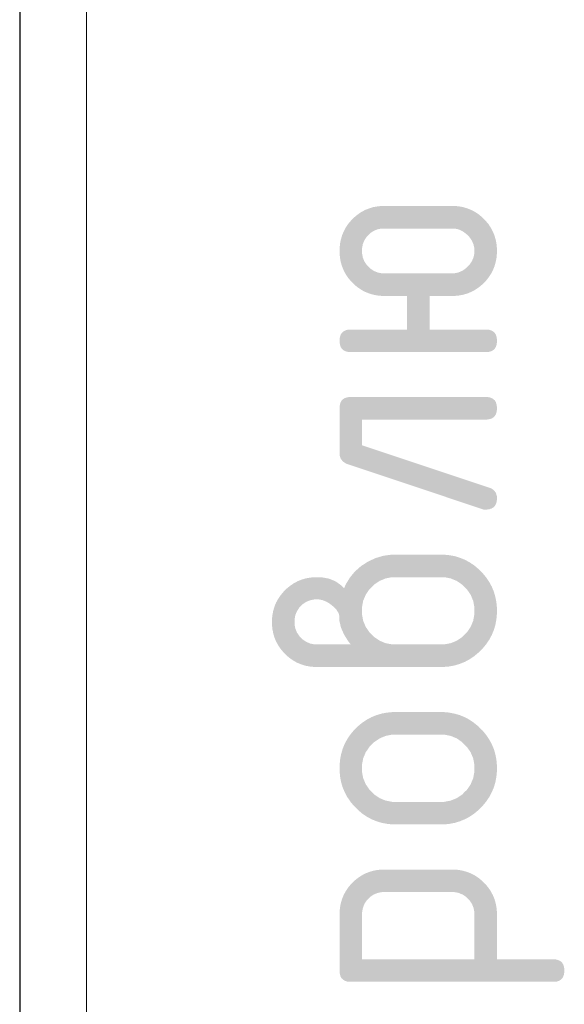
# Model space of a CAD drawing. Header units: millimetres. Extents: x 0 to 50412, y -12 to 35652.
# Tile 8 of 24: x 11389 to 12115, y 25725 to 27037. Entities that reach past the tile are written whole.
import ezdxf

# ---------------------------------------------------------------- set-up
doc = ezdxf.new("R2010")
doc.units = ezdxf.units.MM
doc.layers.add('Standard', color=7, linetype='Continuous', lineweight=25)
doc.layers.add('Заголовок чертежа', color=7, linetype='Continuous', lineweight=25)

msp = doc.modelspace()

# ---------------------------------------------------------------- hatches: boundary and pattern name
at = {"layer": 'Заголовок чертежа', "linetype": 'Continuous', "lineweight": 25, "transparency": 33554687}
h = msp.add_hatch(color=7, dxfattribs=at)
h.paths.add_polyline_path([(11935.7, 26668.7), (11935.7, 26623.9), (12010.6, 26623.9), (12012.5, 26623.9), (12014.1, 26623.7), (12015.7, 26623.5), (12017.1, 26623), (12018.5, 26622.5), (12019.7, 26621.8), (12020.9, 26621.1), (12021.8, 26620.2), (12022.8, 26619.2), (12023.5, 26618.1), (12024.2, 26616.9), (12024.6, 26615.5), (12025.1, 26614.1), (12025.3, 26612.4), (12025.6, 26610.8), (12025.6, 26608.9), (12025.6, 26607), (12025.3, 26605.4), (12025.1, 26603.7), (12024.6, 26602.3), (12024.2, 26600.9), (12023.5, 26599.8), (12022.8, 26598.6), (12021.8, 26597.6), (12020.9, 26596.7), (12019.7, 26596), (12018.5, 26595.3), (12017.1, 26594.8), (12015.7, 26594.4), (12014.1, 26594.1), (12012.5, 26593.9), (12010.6, 26593.9), (11830.7, 26593.9), (11828.8, 26593.9), (11827.2, 26594.1), (11825.6, 26594.4), (11824.2, 26594.8), (11822.8, 26595.3), (11821.6, 26596), (11820.4, 26596.7), (11819.5, 26597.6), (11818.5, 26598.6), (11817.8, 26599.8), (11817.1, 26600.9), (11816.7, 26602.3), (11816.2, 26603.7), (11816, 26605.4), (11815.7, 26607), (11815.7, 26608.9), (11815.7, 26610.8), (11816, 26612.4), (11816.2, 26614.1), (11816.7, 26615.5), (11817.1, 26616.9), (11817.8, 26618.1), (11818.5, 26619.2), (11819.5, 26620.2), (11820.4, 26621.1), (11821.6, 26621.8), (11822.8, 26622.5), (11824.2, 26623), (11825.6, 26623.5), (11827.2, 26623.7), (11828.8, 26623.9), (11830.7, 26623.9), (11905.6, 26623.9), (11905.6, 26668.7), (11875.6, 26668.7), (11872.5, 26668.7), (11869.5, 26669), (11866.5, 26669.3), (11863.5, 26669.8), (11860.6, 26670.4), (11857.9, 26671.2), (11855.1, 26672), (11852.4, 26673.1), (11849.8, 26674.2), (11847.2, 26675.5), (11844.7, 26676.9), (11842.3, 26678.5), (11839.8, 26680.2), (11837.6, 26682), (11835.3, 26684), (11833.1, 26686.1), (11830.9, 26688.3), (11829, 26690.6), (11827.1, 26692.9), (11825.5, 26695.3), (11823.9, 26697.7), (11822.5, 26700.3), (11821.2, 26702.8), (11820.1, 26705.5), (11819, 26708.1), (11818.2, 26710.9), (11817.4, 26713.7), (11816.8, 26716.6), (11816.3, 26719.5), (11816, 26722.5), (11815.7, 26725.6), (11815.7, 26728.7), (11815.7, 26731.9), (11816, 26734.9), (11816.3, 26737.9), (11816.8, 26740.8), (11817.4, 26743.7), (11818.2, 26746.5), (11819, 26749.3), (11820.1, 26752), (11821.2, 26754.6), (11822.5, 26757.2), (11823.9, 26759.7), (11825.5, 26762.1), (11827.1, 26764.6), (11829, 26766.8), (11830.9, 26769.1), (11833.1, 26771.3), (11835.3, 26773.5), (11837.6, 26775.4), (11839.9, 26777.3), (11842.3, 26778.9), (11844.7, 26780.5), (11847.2, 26781.9), (11849.8, 26783.3), (11852.4, 26784.3), (11855.1, 26785.4), (11857.9, 26786.2), (11860.7, 26787.1), (11863.6, 26787.6), (11866.5, 26788.1), (11869.5, 26788.4), (11872.5, 26788.7), (11875.7, 26788.7), (11965.6, 26788.7), (11968.8, 26788.7), (11971.8, 26788.4), (11974.8, 26788.1), (11977.7, 26787.6), (11980.6, 26787.1), (11983.4, 26786.2), (11986.2, 26785.4), (11988.9, 26784.3), (11991.5, 26783.3), (11994.1, 26781.9), (11996.6, 26780.5), (11999, 26778.9), (12001.4, 26777.3), (12003.7, 26775.4), (12006, 26773.5), (12008.2, 26771.3), (12010.4, 26769.1), (12012.3, 26766.8), (12014.2, 26764.6), (12015.8, 26762.1), (12017.4, 26759.7), (12018.8, 26757.2), (12020.1, 26754.6), (12021.2, 26752), (12022.3, 26749.3), (12023.1, 26746.5), (12023.9, 26743.7), (12024.5, 26740.8), (12025, 26737.9), (12025.3, 26734.9), (12025.6, 26731.9), (12025.6, 26728.7), (12025.6, 26725.6), (12025.3, 26722.5), (12025, 26719.5), (12024.5, 26716.6), (12023.9, 26713.7), (12023.1, 26710.9), (12022.3, 26708.1), (12021.2, 26705.5), (12020.1, 26702.8), (12018.8, 26700.3), (12017.4, 26697.7), (12015.8, 26695.3), (12014.2, 26692.9), (12012.3, 26690.6), (12010.4, 26688.3), (12008.2, 26686.1), (12006, 26684), (12003.7, 26682), (12001.4, 26680.2), (11999, 26678.5), (11996.6, 26676.9), (11994.1, 26675.5), (11991.5, 26674.2), (11988.9, 26673.1), (11986.2, 26672), (11983.4, 26671.2), (11980.7, 26670.4), (11977.7, 26669.8), (11974.8, 26669.3), (11971.8, 26669), (11968.8, 26668.7), (11965.6, 26668.7)], flags=16)
h.paths.add_polyline_path([(11995.6, 26728.7), (11995.6, 26731.7), (11995, 26734.4), (11994.4, 26737.2), (11993.3, 26739.8), (11992.2, 26742.4), (11990.5, 26744.9), (11988.8, 26747.3), (11986.5, 26749.6), (11984.2, 26751.8), (11981.8, 26753.5), (11979.3, 26755.2), (11976.7, 26756.4), (11974.1, 26757.5), (11971.3, 26758.1), (11968.5, 26758.6), (11965.6, 26758.6), (11875.6, 26758.6), (11872.4, 26758.6), (11869.5, 26758.1), (11866.6, 26757.6), (11863.9, 26756.5), (11861.2, 26755.4), (11858.8, 26753.8), (11856.4, 26752.2), (11854.2, 26750), (11852.1, 26747.9), (11850.5, 26745.5), (11848.9, 26743.1), (11847.8, 26740.4), (11846.7, 26737.7), (11846.2, 26734.8), (11845.6, 26731.9), (11845.6, 26728.7), (11845.6, 26725.6), (11846.2, 26722.7), (11846.7, 26719.8), (11847.8, 26717.2), (11848.9, 26714.5), (11850.5, 26712.1), (11852.2, 26709.7), (11854.4, 26707.5), (11856.6, 26705.3), (11859, 26703.7), (11861.4, 26702.1), (11864.1, 26701), (11866.7, 26699.9), (11869.6, 26699.3), (11872.5, 26698.8), (11875.6, 26698.8), (11965.6, 26698.8), (11968.5, 26698.8), (11971.3, 26699.4), (11974.1, 26699.9), (11976.7, 26701.1), (11979.3, 26702.2), (11981.8, 26703.9), (11984.2, 26705.6), (11986.5, 26707.9), (11988.8, 26710.1), (11990.5, 26712.6), (11992.2, 26715), (11993.3, 26717.6), (11994.4, 26720.2), (11995, 26723), (11995.6, 26725.8)])
msp.add_hatch(color=7, dxfattribs=at).paths.add_polyline_path([(11815.7, 26459), (11815.7, 26519), (11815.7, 26520.9), (11816, 26522.5), (11816.2, 26524.2), (11816.7, 26525.6), (11817.1, 26527), (11817.8, 26528.2), (11818.5, 26529.4), (11819.5, 26530.3), (11820.4, 26531.2), (11821.6, 26531.9), (11822.8, 26532.6), (11824.2, 26533.1), (11825.6, 26533.6), (11827.2, 26533.8), (11828.8, 26534), (11830.7, 26534), (12010.6, 26534), (12012.5, 26534), (12014.1, 26533.8), (12015.7, 26533.6), (12017.1, 26533.1), (12018.5, 26532.6), (12019.7, 26531.9), (12020.9, 26531.2), (12021.8, 26530.3), (12022.8, 26529.4), (12023.5, 26528.2), (12024.2, 26527), (12024.6, 26525.6), (12025.1, 26524.2), (12025.3, 26522.5), (12025.6, 26520.9), (12025.6, 26519), (12025.6, 26517.1), (12025.3, 26515.5), (12025.1, 26513.9), (12024.6, 26512.4), (12024.2, 26511), (12023.5, 26509.9), (12022.8, 26508.7), (12021.8, 26507.8), (12020.9, 26506.8), (12019.7, 26506.1), (12018.5, 26505.4), (12017.1, 26504.9), (12015.7, 26504.5), (12014.1, 26504.2), (12012.5, 26504), (12010.6, 26504), (11845.8, 26504), (11845.8, 26469.7), (12015.4, 26413.1), (12017.9, 26412.3), (12019.8, 26411), (12021.7, 26409.6), (12023, 26407.9), (12024.3, 26406.1), (12024.9, 26403.9), (12025.6, 26401.7), (12025.6, 26399), (12025.6, 26397.2), (12025.3, 26395.5), (12025.1, 26393.9), (12024.6, 26392.5), (12024.1, 26391.1), (12023.4, 26389.9), (12022.7, 26388.7), (12021.8, 26387.8), (12020.8, 26386.9), (12019.6, 26386.1), (12018.4, 26385.4), (12017, 26385), (12015.6, 26384.5), (12013.9, 26384.3), (12012.2, 26384), (12010.3, 26384), (12007.8, 26384), (12005.8, 26384.7), (11828, 26444), (11824.9, 26445), (11822.6, 26446.5), (11820.3, 26447.9), (11818.8, 26449.8), (11817.3, 26451.7), (11816.5, 26454), (11815.7, 26456.3)], flags=16)
h = msp.add_hatch(color=7, dxfattribs=at)
h.paths.add_polyline_path([(11830.6, 26204.3), (11826.9, 26209), (11824.1, 26213.6), (11821.3, 26218.2), (11819.4, 26222.6), (11817.5, 26226.9), (11816.6, 26231.1), (11815.6, 26235.3), (11815.6, 26239.3), (11815.6, 26241.6), (11815, 26243.8), (11814.3, 26246.1), (11813, 26248.2), (11811.7, 26250.4), (11809.8, 26252.5), (11807.8, 26254.5), (11805.2, 26256.5), (11802.7, 26258.5), (11800.3, 26259.9), (11797.9, 26261.4), (11795.4, 26262.3), (11793, 26263.3), (11790.5, 26263.8), (11788.1, 26264.3), (11785.6, 26264.3), (11782.5, 26264.3), (11779.5, 26263.7), (11776.6, 26263.2), (11773.9, 26262.1), (11771.3, 26261), (11768.9, 26259.4), (11766.4, 26257.8), (11764.3, 26255.6), (11762.1, 26253.5), (11760.5, 26251), (11758.9, 26248.6), (11757.8, 26246), (11756.7, 26243.3), (11756.2, 26240.4), (11755.6, 26237.4), (11755.6, 26234.3), (11755.6, 26231.1), (11756.2, 26228.2), (11756.7, 26225.4), (11757.8, 26222.7), (11758.9, 26220.1), (11760.6, 26217.6), (11762.2, 26215.2), (11764.4, 26213), (11766.6, 26210.8), (11769, 26209.2), (11771.4, 26207.6), (11774.1, 26206.5), (11776.7, 26205.4), (11779.6, 26204.8), (11782.5, 26204.3), (11785.6, 26204.3)])
h.paths.add_polyline_path([(11821.7, 26279), (11823.9, 26284.2), (11826.7, 26288.8), (11829.5, 26293.4), (11832.9, 26297.5), (11836.3, 26301.6), (11840.4, 26305.2), (11844.5, 26308.8), (11849.2, 26311.8), (11853.9, 26314.8), (11858.9, 26317.1), (11863.8, 26319.4), (11869, 26320.9), (11874.1, 26322.4), (11879.5, 26323.2), (11884.9, 26323.9), (11890.6, 26323.9), (11950.6, 26323.9), (11954.5, 26323.9), (11958.3, 26323.6), (11962, 26323.2), (11965.6, 26322.6), (11969.3, 26321.9), (11972.7, 26320.9), (11976.2, 26319.8), (11979.5, 26318.5), (11982.9, 26317.1), (11986, 26315.4), (11989.2, 26313.7), (11992.2, 26311.6), (11995.3, 26309.6), (11998.1, 26307.2), (12001, 26304.8), (12003.7, 26302.1), (12006.5, 26299.3), (12008.9, 26296.4), (12011.2, 26293.5), (12013.3, 26290.5), (12015.3, 26287.5), (12017, 26284.3), (12018.8, 26281.2), (12020.1, 26277.9), (12021.5, 26274.5), (12022.5, 26271.1), (12023.5, 26267.6), (12024.2, 26264), (12024.9, 26260.4), (12025.2, 26256.7), (12025.6, 26253), (12025.6, 26249.1), (12025.6, 26245.2), (12025.2, 26241.4), (12024.9, 26237.6), (12024.2, 26234), (12023.5, 26230.4), (12022.5, 26226.9), (12021.5, 26223.5), (12020.1, 26220.2), (12018.7, 26216.8), (12017, 26213.7), (12015.3, 26210.5), (12013.2, 26207.5), (12011.2, 26204.5), (12008.8, 26201.6), (12006.4, 26198.7), (12003.6, 26196), (12000.9, 26193.3), (11998, 26190.9), (11995.1, 26188.5), (11992.1, 26186.5), (11989.1, 26184.4), (11985.9, 26182.7), (11982.7, 26181), (11979.4, 26179.7), (11976.1, 26178.3), (11972.6, 26177.3), (11969.2, 26176.3), (11965.6, 26175.6), (11962, 26174.9), (11958.2, 26174.6), (11954.5, 26174.2), (11950.6, 26174.2), (11785.6, 26174.2), (11782.4, 26174.2), (11779.4, 26174.5), (11776.3, 26174.8), (11773.4, 26175.3), (11770.5, 26175.8), (11767.7, 26176.7), (11765, 26177.5), (11762.3, 26178.6), (11759.6, 26179.7), (11757.1, 26181), (11754.6, 26182.4), (11752.1, 26184), (11749.7, 26185.7), (11747.4, 26187.6), (11745.1, 26189.5), (11742.9, 26191.7), (11740.8, 26193.9), (11738.9, 26196.2), (11737, 26198.4), (11735.3, 26200.9), (11733.7, 26203.3), (11732.4, 26205.8), (11731, 26208.3), (11729.9, 26211), (11728.8, 26213.6), (11728, 26216.4), (11727.2, 26219.2), (11726.7, 26222.1), (11726.1, 26224.9), (11725.8, 26227.9), (11725.6, 26230.9), (11725.6, 26234.1), (11725.6, 26237.2), (11725.8, 26240.2), (11726.1, 26243.2), (11726.7, 26246.1), (11727.2, 26249), (11728, 26251.8), (11728.9, 26254.6), (11729.9, 26257.3), (11731, 26259.9), (11732.4, 26262.4), (11733.8, 26265), (11735.4, 26267.4), (11737, 26269.8), (11739, 26272.1), (11740.9, 26274.4), (11743.1, 26276.6), (11745.2, 26278.7), (11747.5, 26280.6), (11749.9, 26282.5), (11752.3, 26284.1), (11754.7, 26285.8), (11757.2, 26287.1), (11759.8, 26288.5), (11762.4, 26289.6), (11765.1, 26290.6), (11767.9, 26291.4), (11770.6, 26292.3), (11773.5, 26292.8), (11776.4, 26293.3), (11779.4, 26293.6), (11782.4, 26293.9), (11785.6, 26293.9), (11791.2, 26293.9), (11796.3, 26292.9), (11801.4, 26292), (11806, 26290.2), (11810.5, 26288.3), (11814.4, 26285.5), (11818.3, 26282.7)], flags=16)
h.paths.add_polyline_path([(11950.5, 26293.9), (11890.5, 26293.9), (11885.9, 26293.9), (11881.6, 26293.1), (11877.3, 26292.3), (11873.3, 26290.6), (11869.3, 26289), (11865.7, 26286.6), (11862, 26284.1), (11858.7, 26280.9), (11855.4, 26277.6), (11853, 26274), (11850.5, 26270.4), (11848.9, 26266.4), (11847.2, 26262.5), (11846.4, 26258.1), (11845.6, 26253.8), (11845.6, 26249.1), (11845.6, 26244.4), (11846.4, 26240), (11847.2, 26235.7), (11848.9, 26231.7), (11850.5, 26227.8), (11853, 26224.2), (11855.4, 26220.5), (11858.7, 26217.3), (11862, 26214), (11865.7, 26211.6), (11869.3, 26209.2), (11873.3, 26207.5), (11877.3, 26205.9), (11881.6, 26205.1), (11885.9, 26204.3), (11890.5, 26204.3), (11950.5, 26204.3), (11955.2, 26204.3), (11959.6, 26205.1), (11963.9, 26205.9), (11967.9, 26207.5), (11971.9, 26209.2), (11975.6, 26211.6), (11979.2, 26214), (11982.4, 26217.3), (11985.7, 26220.5), (11988.2, 26224.2), (11990.6, 26227.8), (11992.2, 26231.7), (11993.9, 26235.7), (11994.7, 26240), (11995.5, 26244.4), (11995.5, 26249.1), (11995.5, 26253.8), (11994.7, 26258.1), (11993.9, 26262.5), (11992.2, 26266.4), (11990.6, 26270.4), (11988.1, 26274), (11985.6, 26277.6), (11982.3, 26280.9), (11979, 26284.1), (11975.4, 26286.6), (11971.8, 26289), (11967.8, 26290.6), (11963.8, 26292.3), (11959.5, 26293.1), (11955.2, 26293.9)])
h = msp.add_hatch(color=7, dxfattribs=at)
h.paths.add_polyline_path([(11950.6, 25964.4), (11890.7, 25964.4), (11886.8, 25964.4), (11883, 25964.7), (11879.3, 25965.1), (11875.7, 25965.8), (11872.1, 25966.4), (11868.6, 25967.5), (11865.2, 25968.5), (11861.9, 25969.9), (11858.5, 25971.2), (11855.4, 25972.9), (11852.2, 25974.6), (11849.2, 25976.7), (11846.1, 25978.7), (11843.3, 25981.1), (11840.4, 25983.5), (11837.6, 25986.3), (11834.9, 25989), (11832.5, 25991.9), (11830.1, 25994.8), (11828.1, 25997.8), (11826, 26000.8), (11824.3, 26004), (11822.6, 26007.2), (11821.2, 26010.5), (11819.8, 26013.8), (11818.8, 26017.2), (11817.8, 26020.7), (11817.1, 26024.3), (11816.4, 26027.9), (11816.1, 26031.6), (11815.7, 26035.4), (11815.7, 26039.2), (11815.7, 26043.2), (11816.1, 26047), (11816.4, 26050.8), (11817.1, 26054.4), (11817.8, 26058), (11818.8, 26061.5), (11819.8, 26065), (11821.1, 26068.3), (11822.5, 26071.6), (11824.2, 26074.8), (11825.9, 26078), (11827.9, 26081), (11830, 26084), (11832.3, 26086.9), (11834.7, 26089.7), (11837.4, 26092.4), (11840.1, 26095.1), (11843, 26097.5), (11845.9, 26099.9), (11848.9, 26101.9), (11851.9, 26103.9), (11855.1, 26105.6), (11858.2, 26107.3), (11861.6, 26108.7), (11864.9, 26110), (11868.4, 26111.1), (11871.9, 26112.1), (11875.5, 26112.8), (11879.1, 26113.4), (11882.9, 26113.8), (11886.7, 26114.1), (11890.7, 26114.1), (11950.6, 26114.1), (11954.5, 26114.1), (11958.3, 26113.8), (11962, 26113.4), (11965.6, 26112.7), (11969.2, 26112), (11972.7, 26111), (11976.1, 26110), (11979.4, 26108.6), (11982.7, 26107.3), (11985.9, 26105.6), (11989.1, 26103.8), (11992.1, 26101.8), (11995.1, 26099.7), (11998, 26097.3), (12000.9, 26095), (12003.6, 26092.2), (12006.4, 26089.5), (12008.8, 26086.6), (12011.2, 26083.7), (12013.2, 26080.7), (12015.3, 26077.7), (12017, 26074.5), (12018.7, 26071.3), (12020.1, 26068), (12021.5, 26064.7), (12022.5, 26061.3), (12023.5, 26057.8), (12024.2, 26054.2), (12024.9, 26050.6), (12025.2, 26046.9), (12025.6, 26043.1), (12025.6, 26039.2), (12025.6, 26035.4), (12025.2, 26031.6), (12024.9, 26027.9), (12024.2, 26024.3), (12023.5, 26020.7), (12022.5, 26017.2), (12021.5, 26013.8), (12020.1, 26010.5), (12018.7, 26007.2), (12017, 26004), (12015.3, 26000.8), (12013.2, 25997.8), (12011.2, 25994.8), (12008.8, 25991.9), (12006.4, 25989), (12003.6, 25986.3), (12000.9, 25983.5), (11998, 25981.1), (11995.1, 25978.7), (11992.1, 25976.7), (11989.1, 25974.6), (11985.9, 25972.9), (11982.7, 25971.2), (11979.4, 25969.9), (11976.1, 25968.5), (11972.7, 25967.5), (11969.2, 25966.4), (11965.6, 25965.8), (11962, 25965.1), (11958.3, 25964.7), (11954.5, 25964.4)], flags=16)
h.paths.add_polyline_path([(11950.5, 26084.1), (11890.5, 26084.1), (11885.9, 26084.1), (11881.6, 26083.2), (11877.3, 26082.4), (11873.3, 26080.8), (11869.3, 26079.1), (11865.7, 26076.7), (11862, 26074.2), (11858.7, 26070.9), (11855.4, 26067.6), (11853, 26064), (11850.5, 26060.4), (11848.9, 26056.5), (11847.2, 26052.5), (11846.4, 26048.2), (11845.6, 26043.9), (11845.6, 26039.2), (11845.6, 26034.6), (11846.4, 26030.3), (11847.2, 26026), (11848.9, 26022.1), (11850.5, 26018.1), (11853, 26014.5), (11855.4, 26010.8), (11858.7, 26007.6), (11862, 26004.3), (11865.7, 26001.8), (11869.3, 25999.4), (11873.3, 25997.7), (11877.3, 25996.1), (11881.6, 25995.3), (11885.9, 25994.4), (11890.5, 25994.4), (11950.5, 25994.4), (11955.2, 25994.4), (11959.6, 25995.3), (11963.9, 25996.1), (11967.9, 25997.7), (11971.9, 25999.3), (11975.6, 26001.8), (11979.2, 26004.2), (11982.4, 26007.5), (11985.7, 26010.7), (11988.2, 26014.3), (11990.6, 26017.9), (11992.2, 26021.9), (11993.9, 26025.9), (11994.7, 26030.2), (11995.5, 26034.6), (11995.5, 26039.2), (11995.5, 26043.9), (11994.7, 26048.2), (11993.9, 26052.5), (11992.2, 26056.5), (11990.6, 26060.4), (11988.1, 26064), (11985.6, 26067.6), (11982.3, 26070.9), (11979, 26074.2), (11975.4, 26076.7), (11971.8, 26079.1), (11967.8, 26080.8), (11963.8, 26082.4), (11959.5, 26083.2), (11955.2, 26084.1)])
h = msp.add_hatch(color=7, dxfattribs=at)
h.paths.add_polyline_path([(11830.7, 25754.6), (11828.8, 25754.6), (11827.2, 25754.8), (11825.6, 25755), (11824.2, 25755.5), (11822.8, 25756), (11821.6, 25756.7), (11820.4, 25757.4), (11819.5, 25758.3), (11818.5, 25759.2), (11817.8, 25760.4), (11817.1, 25761.6), (11816.7, 25763), (11816.2, 25764.4), (11816, 25766), (11815.7, 25767.7), (11815.7, 25769.5), (11815.7, 25844.4), (11815.7, 25847.5), (11816, 25850.6), (11816.3, 25853.6), (11816.8, 25856.5), (11817.4, 25859.4), (11818.2, 25862.2), (11819, 25865), (11820.1, 25867.6), (11821.2, 25870.3), (11822.5, 25872.8), (11823.9, 25875.3), (11825.5, 25877.8), (11827.1, 25880.2), (11829, 25882.5), (11830.9, 25884.8), (11833.1, 25886.9), (11835.3, 25889.1), (11837.6, 25891), (11839.9, 25892.9), (11842.3, 25894.5), (11844.7, 25896.1), (11847.2, 25897.5), (11849.8, 25898.9), (11852.4, 25899.9), (11855.1, 25901), (11857.9, 25901.8), (11860.7, 25902.6), (11863.6, 25903.2), (11866.5, 25903.7), (11869.5, 25904), (11872.5, 25904.3), (11875.7, 25904.3), (11965.6, 25904.3), (11968.7, 25904.3), (11971.7, 25904), (11974.7, 25903.7), (11977.6, 25903.2), (11980.5, 25902.6), (11983.3, 25901.8), (11986.1, 25901), (11988.7, 25899.9), (11991.4, 25898.9), (11993.9, 25897.5), (11996.4, 25896.2), (11998.9, 25894.5), (12001.3, 25892.9), (12003.6, 25891), (12005.9, 25889.1), (12008.1, 25886.9), (12010.3, 25884.8), (12012.2, 25882.5), (12014.1, 25880.2), (12015.7, 25877.8), (12017.4, 25875.4), (12018.7, 25872.8), (12020.1, 25870.3), (12021.2, 25867.6), (12022.3, 25865), (12023.1, 25862.2), (12023.9, 25859.4), (12024.5, 25856.5), (12025, 25853.6), (12025.3, 25850.6), (12025.6, 25847.6), (12025.6, 25844.4), (12025.6, 25784.6), (12100.5, 25784.6), (12102.3, 25784.6), (12104, 25784.4), (12105.6, 25784.1), (12107, 25783.7), (12108.4, 25783.2), (12109.6, 25782.5), (12110.8, 25781.8), (12111.7, 25780.8), (12112.6, 25779.9), (12113.3, 25778.7), (12114, 25777.6), (12114.5, 25776.2), (12115, 25774.7), (12115.2, 25773.1), (12115.5, 25771.5), (12115.5, 25769.6), (12115.5, 25767.7), (12115.2, 25766.1), (12115, 25764.4), (12114.5, 25763), (12114, 25761.6), (12113.3, 25760.4), (12112.6, 25759.2), (12111.7, 25758.3), (12110.8, 25757.4), (12109.6, 25756.7), (12108.4, 25756), (12107, 25755.5), (12105.6, 25755), (12104, 25754.8), (12102.3, 25754.6), (12100.5, 25754.6)], flags=16)
h.paths.add_polyline_path([(11845.8, 25784.6), (11995.5, 25784.6), (11995.5, 25844.3), (11995.5, 25847.5), (11995, 25850.3), (11994.4, 25853.2), (11993.3, 25855.9), (11992.2, 25858.5), (11990.6, 25860.9), (11989, 25863.3), (11986.8, 25865.5), (11984.6, 25867.7), (11982.2, 25869.3), (11979.8, 25871), (11977.1, 25872), (11974.5, 25873.1), (11971.6, 25873.7), (11968.7, 25874.2), (11965.6, 25874.2), (11875.7, 25874.2), (11872.6, 25874.2), (11869.6, 25873.7), (11866.7, 25873.1), (11864, 25872.1), (11861.4, 25871), (11859, 25869.4), (11856.6, 25867.8), (11854.4, 25865.6), (11852.2, 25863.5), (11850.6, 25861.1), (11849, 25858.7), (11847.9, 25856), (11846.9, 25853.3), (11846.3, 25850.4), (11845.8, 25847.5), (11845.8, 25844.3)])

# ---------------------------------------------------------------- linework, layer by layer
at = {"layer": 'Standard', "color": 254, "linetype": 'Continuous', "lineweight": 13, "true_color": 0xc4c4ff, "transparency": 33554687}
msp.add_line((11478.2, 23597.4), (11478.2, 35176.2), dxfattribs=at)
at = {"layer": 'Standard', "color": 7, "linetype": 'Continuous', "lineweight": -3, "transparency": 33554687}
msp.add_line((11389.1, 30277.5), (11389.1, 23597.4), dxfattribs=at)

doc.saveas('drawing.dxf')
